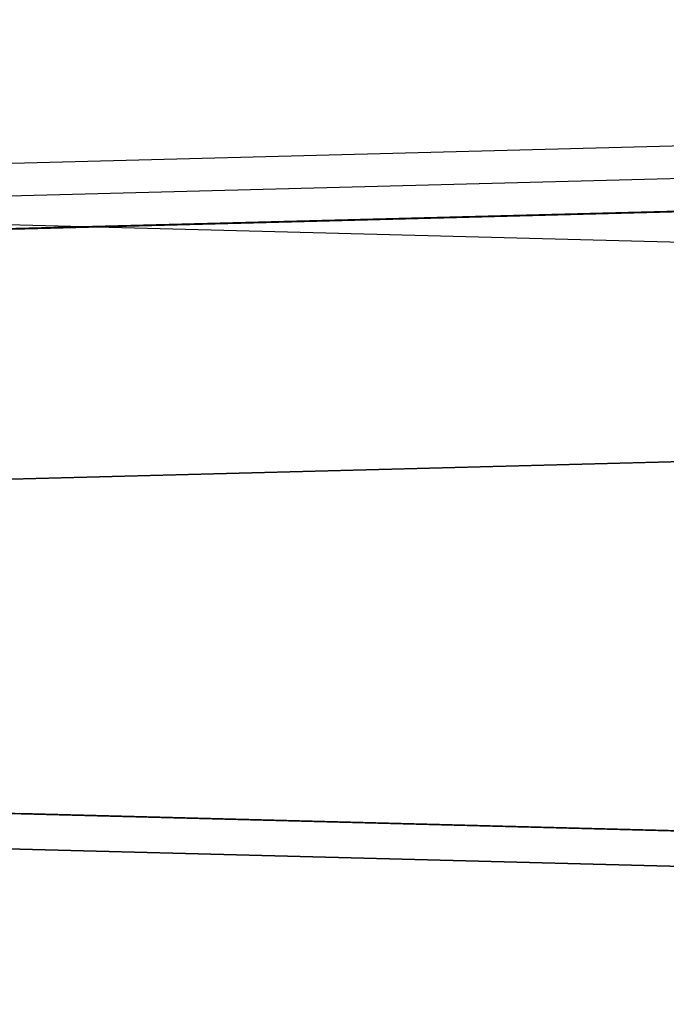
# Model space of a CAD drawing. Header units: millimetres. Extents: x -15 to 7, y 1 to 148.
# Tile 4 of 256: x -7.066 to -6.349, y 6.531 to 7.623. Entities that reach past the tile are written whole.
import ezdxf

# ---------------------------------------------------------------- set-up
doc = ezdxf.new("R2010")
doc.units = ezdxf.units.MM
doc.header["$MEASUREMENT"] = 0
doc.layers.add('Default', color=7, linetype='Continuous', true_color=0x000000)

msp = doc.modelspace()

# ---------------------------------------------------------------- linework, layer by layer
at = {"layer": 'Default', "color": 254, "true_color": 0xcad1ee, "extrusion": (0.999805, -0.013954, -0.013954)}
msp.add_lwpolyline([(8.142, -107.6759), (8.105, -107.6755), (8.0681, -107.674), (8.0313, -107.6717), (7.9945, -107.6685), (7.9579, -107.6643), (7.9215, -107.6593), (7.8852, -107.6533), (7.849, -107.6465), (7.8131, -107.6388), (7.7774, -107.6302), (7.7419, -107.6208), (7.7067, -107.6105), (7.6717, -107.5993), (7.637, -107.5874), (7.6026, -107.5745), (7.5686, -107.5609), (7.5348, -107.5464), (7.5015, -107.5312), (7.4685, -107.5151), (7.4359, -107.4982), (7.4037, -107.4806), (7.3719, -107.4622), (7.3406, -107.443), (7.3098, -107.423), (7.2794, -107.4023), (7.2495, -107.3808), (7.2202, -107.3585), (7.1914, -107.3356), (7.1631, -107.3119), (7.1355, -107.2875), (7.1084, -107.2624), (7.0819, -107.2365)], dxfattribs=at)
at = {"layer": 'Default', "color": 254, "true_color": 0xcad1ee, "extrusion": (-0.001491, -3.90688e-05, 0.999999)}
msp.add_lwpolyline([(-7.8772, 7.4425), (-5.372, 7.5081)], dxfattribs=at)
at = {"layer": 'Default', "color": 254, "true_color": 0xcad1ee}
for points in [[(-5.345, 7.4722), (-7.8393, 7.4069)], [(-7.8341, 7.3712), (-5.3449, 7.4363)], [(-7.7097, 7.0964), (-5.1909, 7.1624)], [(-7.7097, 7.0964), (-5.1909, 7.1624)], [(-7.7097, 7.0964), (-5.1909, 7.1624)], [(-7.7097, 7.0964), (-5.1909, 7.1624)], [(-5.345, 7.1584), (-7.7097, 7.0964)], [(-5.345, 7.1584), (-7.7097, 7.0964)], [(-0.5, 6.57), (-7.0659, 6.742)], [(-0.5, 6.57), (-7.0659, 6.742)], [(-0.5, 6.57), (-7.0659, 6.742)], [(-0.5, 6.5306), (-7.0659, 6.7025)]]:
    msp.add_lwpolyline(points, dxfattribs=at)
at = {"layer": 'Default', "color": 254, "true_color": 0xcad1ee, "extrusion": (1, 2.04603e-06, 0.000231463)}
msp.add_lwpolyline([(7.4762, -23.0277), (7.403, -31.3062)], dxfattribs=at)
at = {"layer": 'Default', "color": 254, "true_color": 0xcad1ee, "extrusion": (-0.000441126, -1.15535e-05, 1)}
msp.add_lwpolyline([(-7.8479, 7.37), (-5.3588, 7.4352)], dxfattribs=at)
at = {"layer": 'Default', "color": 254, "true_color": 0xcad1ee, "extrusion": (0.999875, -0.013958, 0.007364)}
msp.add_lwpolyline([(7.2956, -92.1209), (7.2584, -92.1472), (7.2221, -92.1746), (7.1866, -92.2031), (7.152, -92.2327), (7.1183, -92.2633), (7.0856, -92.2948), (7.0538, -92.3274), (7.0231, -92.3608), (6.9933, -92.3952), (6.9646, -92.4305), (6.937, -92.4666), (6.9105, -92.5036), (6.8851, -92.5413), (6.8609, -92.5798), (6.8378, -92.6191), (6.8159, -92.659)], dxfattribs=at)
at = {"layer": 'Default', "color": 254, "true_color": 0xcad1ee, "extrusion": (-0.013804, 0.000361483, 0.999905)}
for points in [[(-8.3377, 7.4282), (-1.7711, 7.2563)], [(-1.7882, 6.6037), (-8.3548, 6.7757)]]:
    msp.add_lwpolyline(points, dxfattribs=at)
at = {"layer": 'Default', "color": 254, "true_color": 0xcad1ee, "extrusion": (1, 0, 0)}
for points in [[(7.1294, -95.26), (7.1294, -96.9588)], [(7.1294, -98.7452), (7.1294, -100.4441)], [(6.742, -100.7722), (6.742, -106.0867)], [(6.742, -97.2869), (6.742, -98.4172)]]:
    msp.add_lwpolyline(points, dxfattribs=at)
at = {"layer": 'Default', "color": 254, "true_color": 0xcad1ee, "extrusion": (0.02042, 0.999791, -0.000674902)}
msp.add_lwpolyline([(4.7815, -32.2054), (7.206, -32.1253)], dxfattribs=at)
at = {"layer": 'Default', "color": 254, "true_color": 0xcad1ee, "extrusion": (0, 1, 0)}
for points in [[(4.4686, -97.3549), (7.3054, -97.2806)], [(7.3054, -94.9382), (4.4686, -94.8639)], [(4.4686, -100.8402), (7.3054, -100.7659)], [(7.3054, -98.4234), (4.4686, -98.3491)]]:
    msp.add_lwpolyline(points, dxfattribs=at)
at = {"layer": 'Default', "color": 254, "true_color": 0xcad1ee, "extrusion": (-0.026177, 1.70426e-13, 0.999657)}
msp.add_lwpolyline([(-6.7852, -9.7881), (-6.7804, -9.7736), (-6.7759, -9.7591), (-6.7716, -9.7444), (-6.7676, -9.7297), (-6.7639, -9.7149), (-6.7605, -9.7), (-6.7573, -9.685), (-6.7544, -9.67), (-6.7519, -9.6549), (-6.7496, -9.6398), (-6.7476, -9.6246), (-6.7459, -9.6094), (-6.7445, -9.5942), (-6.7433, -9.579), (-6.7425, -9.5638), (-6.742, -9.5485)], dxfattribs=at)
at = {"layer": 'Default', "color": 254, "true_color": 0xcad1ee, "extrusion": (0.026159, -0.000684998, 0.999658)}
msp.add_lwpolyline([(6.5547, 2.5439), (6.5547, 4.4614)], dxfattribs=at)
at = {"layer": 'Default', "color": 254, "true_color": 0xcad1ee, "extrusion": (0.026159, 0.999658, -0.000684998)}
for points in [[(0.6717, -100.9396), (7.2399, -100.7677)], [(0.6717, -97.4543), (7.2399, -97.2824)]]:
    msp.add_lwpolyline(points, dxfattribs=at)
at = {"layer": 'Default', "color": 254, "true_color": 0xcad1ee, "extrusion": (-0.026159, 0.000684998, 0.999658)}
msp.add_lwpolyline([(-6.5547, -9.8129), (-6.5547, -3.2425)], dxfattribs=at)
at = {"layer": 'Default', "color": 254, "true_color": 0xcad1ee, "extrusion": (0.026159, 0.999658, 0.000684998)}
for points in [[(7.2399, -94.9364), (0.6717, -94.7644)], [(0.6707, -19.2833), (7.2389, -19.4552)]]:
    msp.add_lwpolyline(points, dxfattribs=at)
at = {"layer": 'Default', "color": 254, "true_color": 0xcad1ee, "extrusion": (-0.025549, 0.000669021, 0.999673)}
msp.add_lwpolyline([(-6.5152, -7.8067), (-6.5152, -1.2364)], dxfattribs=at)
at = {"layer": 'Default', "color": 254, "true_color": 0xcad1ee}
for points in [[(-7.0883, 6.7034, -22.3068), (-7.0659, 6.7025, -22.3062)], [(-7.0659, 6.7025, -22.3062), (-7.0798, 6.703, -22.3066)]]:
    msp.add_polyline3d(points, dxfattribs=at)

doc.saveas('drawing.dxf')
